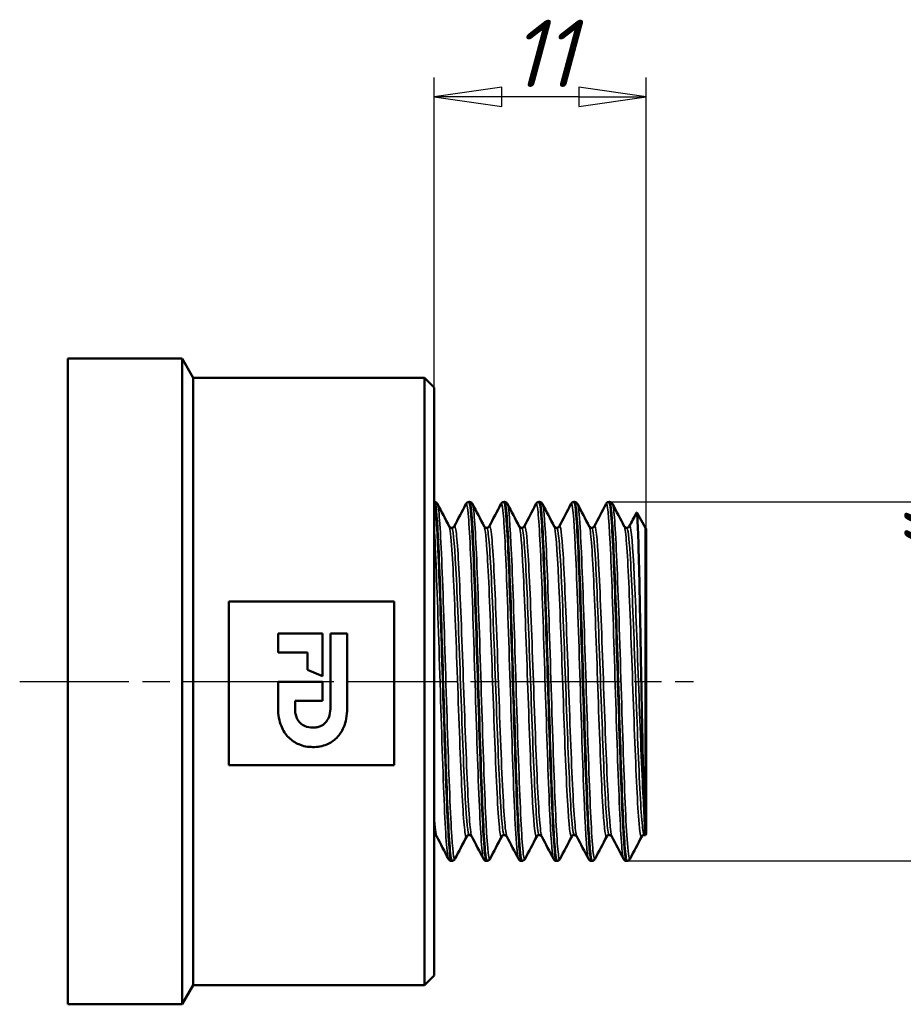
# Model space of a CAD drawing. Header units: millimetres. Extents: x -125 to 744, y -69 to 356.
# Tile 5 of 10: x 52 to 98, y 197 to 248. Entities that reach past the tile are written whole.
import ezdxf

# ---------------------------------------------------------------- set-up
doc = ezdxf.new("R2010")
doc.units = ezdxf.units.MM
doc.linetypes.add('CHAIN', pattern=[0.7087, 0.4724, -0.0591, 0.1181, -0.0591])
for name, color, linetype, lineweight in [('Видимые тонкие (ГОСТ)', 7, 'Continuous', 35), ('Видимый контур (ГОСТ)', 7, 'Continuous', 50), ('Осевая линия (ГОСТ)', 7, 'Continuous', 25), ('Размер (ГОСТ)', 7, 'Continuous', 25)]:
    doc.layers.add(name, color=color, linetype=linetype, lineweight=lineweight)
doc.styles.add('Обычный текст (ГОСТ)', font='GOST Common Italic.ttf')
doc.dimstyles.new('Обычный (ГОСТ)', dxfattribs={"dimtxt": 3.5, "dimasz": 3.5, "dimexe": 1, "dimexo": 0, "dimgap": 0.5, "dimtad": 1, "dimrnd": 1e-08, "dimtxsty": 'Обычный текст (ГОСТ)', "dimblk": 'Filled-1', "dimcen": 0.09, "dimdle": 15, "dimclrd": 256, "dimclre": 256, "dimclrt": 256, "dimazin": 2, "dimtfac": 0.714286, "dimtdec": 3, "dimtmove": 0, "dimatfit": 3, "dimfxl": 1, "dimtolj": 1, "dimlwd": 25, "dimlwe": 25, "dimarcsym": 0})

# ---------------------------------------------------------------- blocks, each defined once
blk = doc.blocks.new('Filled-1')
at = {"color": 0}
for p, q in [((0, 0), (-1, 0.143)), ((-1, 0.143), (-1, -0.143)), ((-1, 0), (0, 0)), ((-1, -0.143), (0, 0))]:
    blk.add_line(p, q, dxfattribs=at)
at = {"color": 0, "flags": 128}
blk.add_lwpolyline([(-1, -0.143), (0, 0), (-1, 0.143), (-1, -0.143)], dxfattribs=at)
at = {"color": 0}
blk.add_solid([(-1, -0.143), (0, 0), (-1, 0.143), (-1, -0.143)], dxfattribs=at)
blk = doc.blocks.new('*D9')
at = {"layer": 'Defpoints', "color": 0, "linetype": 'Continuous', "transparency": 16777216}
for p in [(73.537, 243.669), (73.537, 228.588), (84.537, 221.235)]:
    blk.add_point(p, dxfattribs=at)
at = {"layer": 'Размер (ГОСТ)', "linetype": 'Continuous', "lineweight": 25, "transparency": 16777216}
for p, q in [((73.537, 228.588), (73.537, 244.669)), ((84.537, 221.235), (84.537, 244.669)), ((81.037, 243.669), (77.037, 243.669))]:
    blk.add_line(p, q, dxfattribs=at)
at = {"layer": 'Размер (ГОСТ)', "linetype": 'Continuous', "lineweight": 25, "transparency": 16777216, "xscale": 3.5, "yscale": 3.5, "zscale": 3.5, "rotation": 180}
blk.add_blockref('Filled-1', (73.537, 243.669), dxfattribs=at)
at = {"layer": 'Размер (ГОСТ)', "linetype": 'Continuous', "lineweight": 25, "transparency": 16777216, "xscale": 3.5, "yscale": 3.5, "zscale": 3.5}
blk.add_blockref('Filled-1', (84.537, 243.669), dxfattribs=at)
at = {"layer": 'Размер (ГОСТ)', "linetype": 'Continuous', "lineweight": 25, "transparency": 16777216, "insert": (77.497, 247.669), "char_height": 3.5, "attachment_point": 1, "style": 'Обычный текст (ГОСТ)'}
blk.add_mtext('\\A1;11', dxfattribs=at)
blk = doc.blocks.new('*D12')
at = {"layer": 'Defpoints', "color": 0, "linetype": 'Continuous', "transparency": 16777216}
for p in [(82.628, 222.653), (83.518, 204.023), (102.605, 204.023)]:
    blk.add_point(p, dxfattribs=at)
at = {"layer": 'Размер (ГОСТ)', "linetype": 'Continuous', "lineweight": 25, "transparency": 16777216}
for p, q in [((82.628, 222.653), (103.605, 222.653)), ((102.605, 219.153), (102.605, 207.523)), ((83.518, 204.023), (103.605, 204.023))]:
    blk.add_line(p, q, dxfattribs=at)
at = {"layer": 'Размер (ГОСТ)', "linetype": 'Continuous', "lineweight": 25, "transparency": 16777216, "xscale": 3.5, "yscale": 3.5, "zscale": 3.5}
for p, rotation in [((102.605, 222.653), 90), ((102.605, 204.023), 270)]:
    blk.add_blockref('Filled-1', p, dxfattribs=dict(at, rotation=rotation))
at = {"layer": 'Размер (ГОСТ)', "linetype": 'Continuous', "lineweight": 25, "transparency": 16777216, "insert": (98.602, 205.895), "char_height": 3.5, "attachment_point": 1, "rotation": 90, "style": 'Обычный текст (ГОСТ)'}
blk.add_mtext('\\A1; \\fGOST Common|b0|i1;\\H3.5000;G 1/2"', dxfattribs=at)

msp = doc.modelspace()

# ---------------------------------------------------------------- linework, layer by layer
at = {"layer": 'Видимые тонкие (ГОСТ)'}
for points, knots in [([(73.708, 222.541), (73.725, 222.509), (73.742, 222.429), (73.76, 222.297), (73.834, 221.735), (73.908, 220.253), (73.982, 218.254), (74.056, 216.254), (74.13, 213.76), (74.204, 211.448), (74.278, 209.136), (74.352, 207.032), (74.426, 205.706), (74.489, 204.573), (74.553, 204.019), (74.616, 204.133)], [6.343312, 6.343312, 6.343312, 6.343312, 6.523173, 6.523173, 6.523173, 7.291908, 7.291908, 7.291908, 8.060395, 8.060395, 8.060395, 8.828638, 8.828638, 8.828638, 9.484905, 9.484905, 9.484905, 9.484905]), ([(75.185, 222.537), (75.228, 222.617), (75.271, 222.4), (75.314, 221.885), (75.388, 220.998), (75.461, 219.24), (75.535, 217.085), (75.609, 214.93), (75.683, 212.404), (75.757, 210.188), (75.831, 207.972), (75.905, 206.092), (75.979, 205.055), (76.017, 204.52), (76.055, 204.213), (76.093, 204.139)], [6.223059, 6.223059, 6.223059, 6.223059, 6.668546, 6.668546, 6.668546, 7.43566, 7.43566, 7.43566, 8.202565, 8.202565, 8.202565, 8.969268, 8.969268, 8.969268, 9.364651, 9.364651, 9.364651, 9.364651]), ([(75.524, 222.544), (75.528, 222.537), (75.532, 222.528), (75.535, 222.515), (75.609, 222.28), (75.683, 221.105), (75.757, 219.307), (75.831, 217.51), (75.905, 215.111), (75.979, 212.759), (76.053, 210.407), (76.126, 208.127), (76.2, 206.536), (76.274, 204.945), (76.348, 204.059), (76.422, 204.117), (76.425, 204.12), (76.429, 204.125), (76.432, 204.132)], [12.626497, 12.626497, 12.626497, 12.626497, 12.666409, 12.666409, 12.666409, 13.433315, 13.433315, 13.433315, 14.200017, 14.200017, 14.200017, 14.966522, 14.966522, 14.966522, 15.732836, 15.732836, 15.732836, 15.76809, 15.76809, 15.76809, 15.76809]), ([(77.001, 222.537), (77.034, 222.6), (77.066, 222.492), (77.099, 222.205), (77.173, 221.551), (77.248, 219.976), (77.322, 217.911), (77.397, 215.849), (77.471, 213.322), (77.546, 211.023), (77.62, 208.726), (77.694, 206.683), (77.769, 205.452), (77.816, 204.678), (77.862, 204.231), (77.909, 204.139)], [12.506244, 12.506244, 12.506244, 12.506244, 12.84518, 12.84518, 12.84518, 13.618353, 13.618353, 13.618353, 14.390854, 14.390854, 14.390854, 15.162707, 15.162707, 15.162707, 15.647837, 15.647837, 15.647837, 15.647837]), ([(77.34, 222.544), (77.409, 222.408), (77.477, 221.473), (77.546, 219.946), (77.62, 218.291), (77.694, 215.958), (77.769, 213.586), (77.843, 211.216), (77.917, 208.833), (77.992, 207.089), (78.066, 205.347), (78.14, 204.261), (78.214, 204.129), (78.226, 204.109), (78.237, 204.111), (78.248, 204.133)], [18.909683, 18.909683, 18.909683, 18.909683, 19.621603, 19.621603, 19.621603, 20.393457, 20.393457, 20.393457, 21.164687, 21.164687, 21.164687, 21.935319, 21.935319, 21.935319, 22.051275, 22.051275, 22.051275, 22.051275]), ([(78.817, 222.539), (78.839, 222.583), (78.86, 222.55), (78.882, 222.438), (78.956, 222.054), (79.03, 220.734), (79.104, 218.837), (79.178, 216.941), (79.252, 214.491), (79.326, 212.149), (79.4, 209.809), (79.474, 207.604), (79.548, 206.132), (79.607, 204.954), (79.666, 204.254), (79.725, 204.135)], [18.789429, 18.789429, 18.789429, 18.789429, 19.013112, 19.013112, 19.013112, 19.781588, 19.781588, 19.781588, 20.549583, 20.549583, 20.549583, 21.317121, 21.317121, 21.317121, 21.931022, 21.931022, 21.931022, 21.931022]), ([(79.156, 222.541), (79.213, 222.426), (79.269, 221.784), (79.326, 220.694), (79.4, 219.27), (79.474, 217.099), (79.548, 214.768), (79.622, 212.438), (79.696, 209.975), (79.769, 208.043), (79.843, 206.113), (79.917, 204.737), (79.991, 204.285), (80.015, 204.136), (80.04, 204.089), (80.064, 204.138)], [25.192868, 25.192868, 25.192868, 25.192868, 25.780332, 25.780332, 25.780332, 26.547871, 26.547871, 26.547871, 27.314975, 27.314975, 27.314975, 28.081668, 28.081668, 28.081668, 28.334461, 28.334461, 28.334461, 28.334461]), ([(80.633, 222.543), (80.642, 222.561), (80.651, 222.566), (80.66, 222.557), (80.734, 222.48), (80.809, 221.446), (80.883, 219.737), (80.957, 218.031), (81.031, 215.671), (81.106, 213.302), (81.18, 210.936), (81.254, 208.588), (81.328, 206.895), (81.399, 205.273), (81.47, 204.271), (81.541, 204.131)], [25.072615, 25.072615, 25.072615, 25.072615, 25.164974, 25.164974, 25.164974, 25.93682, 25.93682, 25.93682, 26.707445, 26.707445, 26.707445, 27.476944, 27.476944, 27.476944, 28.214207, 28.214207, 28.214207, 28.214207]), ([(80.972, 222.537), (81.017, 222.449), (81.061, 222.041), (81.106, 221.332), (81.18, 220.152), (81.254, 218.153), (81.328, 215.878), (81.402, 213.607), (81.476, 211.087), (81.55, 209.002), (81.624, 206.919), (81.698, 205.294), (81.772, 204.565), (81.808, 204.21), (81.844, 204.07), (81.88, 204.139)], [31.476053, 31.476053, 31.476053, 31.476053, 31.938194, 31.938194, 31.938194, 32.707693, 32.707693, 32.707693, 33.476162, 33.476162, 33.476162, 34.243694, 34.243694, 34.243694, 34.617646, 34.617646, 34.617646, 34.617646]), ([(82.449, 222.545), (82.521, 222.678), (82.592, 221.942), (82.663, 220.512), (82.737, 219.029), (82.811, 216.818), (82.885, 214.476), (82.96, 212.113), (83.034, 209.645), (83.109, 207.75), (83.183, 205.868), (83.257, 204.574), (83.331, 204.219), (83.34, 204.177), (83.349, 204.149), (83.357, 204.133)], [31.3558, 31.3558, 31.3558, 31.3558, 32.095498, 32.095498, 32.095498, 32.863013, 32.863013, 32.863013, 33.637514, 33.637514, 33.637514, 34.406942, 34.406942, 34.406942, 34.497393, 34.497393, 34.497393, 34.497393]), ([(82.788, 222.537), (82.82, 222.476), (82.853, 222.248), (82.885, 221.852), (82.96, 220.937), (83.034, 219.135), (83.109, 216.944), (83.183, 214.766), (83.257, 212.229), (83.331, 210.022), (83.406, 207.8), (83.48, 205.939), (83.555, 204.949), (83.602, 204.324), (83.649, 204.051), (83.696, 204.137)], [37.759239, 37.759239, 37.759239, 37.759239, 38.093762, 38.093762, 38.093762, 38.868264, 38.868264, 38.868264, 39.637691, 39.637691, 39.637691, 40.412038, 40.412038, 40.412038, 40.900831, 40.900831, 40.900831, 40.900831]), ([(73.537, 221.327), (73.612, 220.145), (73.686, 218.146), (73.76, 215.873), (73.834, 213.6), (73.908, 211.079), (73.982, 208.994), (74.056, 206.91), (74.13, 205.285), (74.204, 204.56), (74.228, 204.322), (74.253, 204.182), (74.277, 204.138)], [0.523432, 0.523432, 0.523432, 0.523432, 1.292423, 1.292423, 1.292423, 2.061159, 2.061159, 2.061159, 2.829646, 2.829646, 2.829646, 3.081466, 3.081466, 3.081466, 3.081466]), ([(74.315, 221.373), (74.363, 221.279), (74.41, 220.867), (74.457, 220.162), (74.534, 219.024), (74.611, 217.139), (74.687, 215.052), (74.764, 212.965), (74.84, 210.702), (74.917, 208.916), (74.994, 207.131), (75.07, 205.846), (75.147, 205.43), (75.172, 205.292), (75.198, 205.251), (75.223, 205.302)], [6.351951, 6.351951, 6.351951, 6.351951, 6.84474, 6.84474, 6.84474, 7.639757, 7.639757, 7.639757, 8.434508, 8.434508, 8.434508, 9.229, 9.229, 9.229, 9.493544, 9.493544, 9.493544, 9.493544]), ([(74.446, 221.308), (74.451, 221.308), (74.456, 221.305), (74.46, 221.299), (74.537, 221.198), (74.614, 220.211), (74.691, 218.627), (74.767, 217.043), (74.844, 214.881), (74.921, 212.769), (74.998, 210.657), (75.075, 208.623), (75.151, 207.255), (75.219, 206.049), (75.287, 205.375), (75.354, 205.369)], [6.283185, 6.283185, 6.283185, 6.283185, 6.33104, 6.33104, 6.33104, 7.128394, 7.128394, 7.128394, 7.925479, 7.925479, 7.925479, 8.722303, 8.722303, 8.722303, 9.424778, 9.424778, 9.424778, 9.424778]), ([(74.578, 221.372), (74.614, 221.443), (74.651, 221.326), (74.687, 221.014), (74.764, 220.362), (74.84, 218.866), (74.917, 216.958), (74.994, 215.05), (75.07, 212.755), (75.147, 210.734), (75.223, 208.714), (75.3, 206.995), (75.376, 206.071), (75.413, 205.63), (75.449, 205.373), (75.486, 205.304)], [6.21442, 6.21442, 6.21442, 6.21442, 6.593598, 6.593598, 6.593598, 7.388349, 7.388349, 7.388349, 8.182841, 8.182841, 8.182841, 8.97708, 8.97708, 8.97708, 9.356012, 9.356012, 9.356012, 9.356012]), ([(76.131, 221.375), (76.185, 221.266), (76.24, 220.738), (76.294, 219.845), (76.37, 218.587), (76.447, 216.622), (76.523, 214.513), (76.599, 212.405), (76.676, 210.182), (76.752, 208.481), (76.832, 206.698), (76.912, 205.518), (76.992, 205.311), (77.008, 205.271), (77.024, 205.267), (77.039, 205.299)], [12.635136, 12.635136, 12.635136, 12.635136, 13.197798, 13.197798, 13.197798, 13.99087, 13.99087, 13.99087, 14.783727, 14.783727, 14.783727, 15.615151, 15.615151, 15.615151, 15.776729, 15.776729, 15.776729, 15.776729]), ([(76.262, 221.305), (76.276, 221.307), (76.289, 221.283), (76.302, 221.234), (76.378, 220.947), (76.455, 219.788), (76.532, 218.092), (76.608, 216.396), (76.685, 214.186), (76.762, 212.099), (76.838, 210.016), (76.915, 208.082), (76.991, 206.856), (77.051, 205.896), (77.111, 205.379), (77.17, 205.373)], [12.566371, 12.566371, 12.566371, 12.566371, 12.702717, 12.702717, 12.702717, 13.498104, 13.498104, 13.498104, 14.293274, 14.293274, 14.293274, 15.087071, 15.087071, 15.087071, 15.707963, 15.707963, 15.707963, 15.707963]), ([(76.394, 221.373), (76.437, 221.454), (76.48, 221.273), (76.523, 220.83), (76.599, 220.043), (76.676, 218.437), (76.752, 216.474), (76.832, 214.416), (76.912, 211.993), (76.992, 209.964), (77.07, 207.998), (77.148, 206.429), (77.225, 205.721), (77.251, 205.488), (77.276, 205.349), (77.302, 205.302)], [12.497605, 12.497605, 12.497605, 12.497605, 12.944711, 12.944711, 12.944711, 13.737568, 13.737568, 13.737568, 14.568992, 14.568992, 14.568992, 15.374434, 15.374434, 15.374434, 15.639198, 15.639198, 15.639198, 15.639198]), ([(77.947, 221.379), (78.015, 221.243), (78.083, 220.432), (78.151, 219.113), (78.227, 217.616), (78.304, 215.485), (78.381, 213.339), (78.458, 211.195), (78.535, 209.065), (78.612, 207.568), (78.689, 206.072), (78.766, 205.227), (78.842, 205.279), (78.847, 205.282), (78.851, 205.287), (78.855, 205.296)], [18.918322, 18.918322, 18.918322, 18.918322, 19.621746, 19.621746, 19.621746, 20.420214, 20.420214, 20.420214, 21.218008, 21.218008, 21.218008, 22.015156, 22.015156, 22.015156, 22.059914, 22.059914, 22.059914, 22.059914]), ([(78.079, 221.302), (78.104, 221.304), (78.129, 221.218), (78.154, 221.04), (78.231, 220.494), (78.308, 219.086), (78.385, 217.229), (78.462, 215.374), (78.539, 213.095), (78.616, 211.058), (78.693, 209.022), (78.771, 207.255), (78.848, 206.273), (78.894, 205.681), (78.94, 205.378), (78.987, 205.376)], [18.849556, 18.849556, 18.849556, 18.849556, 19.109401, 19.109401, 19.109401, 19.910307, 19.910307, 19.910307, 20.710529, 20.710529, 20.710529, 21.510095, 21.510095, 21.510095, 21.991149, 21.991149, 21.991149, 21.991149]), ([(78.21, 221.376), (78.267, 221.479), (78.324, 221.114), (78.381, 220.316), (78.458, 219.242), (78.535, 217.399), (78.612, 215.321), (78.689, 213.245), (78.766, 210.961), (78.842, 209.134), (78.919, 207.307), (78.996, 205.96), (79.073, 205.481), (79.088, 205.386), (79.103, 205.326), (79.118, 205.299)], [18.78079, 18.78079, 18.78079, 18.78079, 19.374055, 19.374055, 19.374055, 20.171849, 20.171849, 20.171849, 20.968997, 20.968997, 20.968997, 21.765525, 21.765525, 21.765525, 21.922383, 21.922383, 21.922383, 21.922383]), ([(79.763, 221.381), (79.839, 221.234), (79.916, 220.211), (79.992, 218.602), (80.068, 216.986), (80.145, 214.8), (80.221, 212.674), (80.298, 210.55), (80.374, 208.512), (80.451, 207.146), (80.524, 205.832), (80.598, 205.157), (80.671, 205.296)], [25.201507, 25.201507, 25.201507, 25.201507, 25.992119, 25.992119, 25.992119, 26.785939, 26.785939, 26.785939, 27.579294, 27.579294, 27.579294, 28.3431, 28.3431, 28.3431, 28.3431]), ([(79.895, 221.3), (79.93, 221.301), (79.965, 221.128), (80.001, 220.779), (80.077, 220.022), (80.154, 218.444), (80.231, 216.503), (80.307, 214.563), (80.384, 212.285), (80.461, 210.327), (80.537, 208.371), (80.614, 206.761), (80.69, 205.961), (80.728, 205.571), (80.765, 205.377), (80.803, 205.377)], [25.132741, 25.132741, 25.132741, 25.132741, 25.499018, 25.499018, 25.499018, 26.295205, 26.295205, 26.295205, 27.090921, 27.090921, 27.090921, 27.88619, 27.88619, 27.88619, 28.274334, 28.274334, 28.274334, 28.274334]), ([(80.026, 221.379), (80.091, 221.497), (80.156, 220.995), (80.221, 219.959), (80.298, 218.743), (80.374, 216.806), (80.451, 214.705), (80.527, 212.605), (80.603, 210.368), (80.68, 208.637), (80.758, 206.861), (80.837, 205.643), (80.915, 205.349), (80.921, 205.326), (80.928, 205.308), (80.934, 205.296)], [25.063976, 25.063976, 25.063976, 25.063976, 25.73978, 25.73978, 25.73978, 26.533135, 26.533135, 26.533135, 27.326052, 27.326052, 27.326052, 28.13962, 28.13962, 28.13962, 28.205568, 28.205568, 28.205568, 28.205568]), ([(81.579, 221.379), (81.589, 221.362), (81.599, 221.331), (81.608, 221.286), (81.685, 220.928), (81.762, 219.689), (81.838, 217.93), (81.915, 216.173), (81.992, 213.919), (82.068, 211.819), (82.145, 209.722), (82.221, 207.807), (82.298, 206.625), (82.361, 205.649), (82.424, 205.184), (82.487, 205.298)], [31.484692, 31.484692, 31.484692, 31.484692, 31.584037, 31.584037, 31.584037, 32.380746, 32.380746, 32.380746, 33.176277, 33.176277, 33.176277, 33.970737, 33.970737, 33.970737, 34.626285, 34.626285, 34.626285, 34.626285]), ([(81.711, 221.301), (81.759, 221.297), (81.807, 220.972), (81.855, 220.34), (81.932, 219.327), (82.008, 217.541), (82.085, 215.501), (82.162, 213.463), (82.239, 211.198), (82.316, 209.363), (82.392, 207.531), (82.469, 206.15), (82.546, 205.621), (82.57, 205.453), (82.594, 205.372), (82.619, 205.374)], [31.415927, 31.415927, 31.415927, 31.415927, 31.913956, 31.913956, 31.913956, 32.711948, 32.711948, 32.711948, 33.508846, 33.508846, 33.508846, 34.304752, 34.304752, 34.304752, 34.557519, 34.557519, 34.557519, 34.557519]), ([(81.842, 221.381), (81.917, 221.524), (81.993, 220.808), (82.068, 219.43), (82.145, 218.031), (82.221, 215.969), (82.298, 213.839), (82.374, 211.711), (82.451, 209.541), (82.527, 207.954), (82.602, 206.412), (82.676, 205.443), (82.75, 205.296)], [31.347161, 31.347161, 31.347161, 31.347161, 32.130119, 32.130119, 32.130119, 32.924578, 32.924578, 32.924578, 33.718067, 33.718067, 33.718067, 34.488754, 34.488754, 34.488754, 34.488754]), ([(83.396, 221.375), (83.416, 221.338), (83.437, 221.238), (83.458, 221.075), (83.534, 220.477), (83.611, 219.032), (83.687, 217.155), (83.764, 215.267), (83.841, 212.967), (83.918, 210.921), (83.994, 208.888), (84.071, 207.133), (84.147, 206.162), (84.199, 205.498), (84.251, 205.206), (84.304, 205.302)], [37.767878, 37.767878, 37.767878, 37.767878, 37.983798, 37.983798, 37.983798, 38.776614, 38.776614, 38.776614, 39.574352, 39.574352, 39.574352, 40.36766, 40.36766, 40.36766, 40.90947, 40.90947, 40.90947, 40.90947]), ([(83.527, 221.303), (83.584, 221.297), (83.642, 220.823), (83.699, 219.935), (83.776, 218.741), (83.853, 216.814), (83.931, 214.718), (84.007, 212.635), (84.084, 210.412), (84.161, 208.693), (84.238, 206.97), (84.315, 205.776), (84.391, 205.458), (84.406, 205.398), (84.42, 205.368), (84.435, 205.368)], [37.699112, 37.699112, 37.699112, 37.699112, 38.294908, 38.294908, 38.294908, 39.095898, 39.095898, 39.095898, 39.892133, 39.892133, 39.892133, 40.690303, 40.690303, 40.690303, 40.840704, 40.840704, 40.840704, 40.840704]), ([(83.658, 221.379), (83.668, 221.398), (83.677, 221.404), (83.687, 221.396), (83.764, 221.329), (83.841, 220.365), (83.918, 218.784), (83.994, 217.212), (84.071, 215.051), (84.147, 212.922), (84.224, 210.79), (84.3, 208.718), (84.377, 207.303), (84.398, 206.898), (84.42, 206.545), (84.442, 206.254)], [37.630346, 37.630346, 37.630346, 37.630346, 37.730455, 37.730455, 37.730455, 38.528193, 38.528193, 38.528193, 39.321501, 39.321501, 39.321501, 40.115909, 40.115909, 40.115909, 40.343139, 40.343139, 40.343139, 40.343139])]:
    msp.add_open_spline(points, degree=3, knots=knots, dxfattribs=at)
for points in [[(73.537, 206.366), (73.582, 205.749), (73.626, 205.39), (73.67, 205.303)], [(73.537, 205.368), (73.538, 205.368), (73.538, 205.368), (73.538, 205.368)]]:
    msp.add_open_spline(points, degree=3, dxfattribs=at)
at = {"layer": 'Видимый контур (ГОСТ)'}
for p, q in [((54.537, 230.088), (54.537, 196.588)), ((60.46, 230.088), (54.537, 230.088)), ((60.46, 230.088), (60.46, 196.588)), ((61.037, 229.088), (60.46, 230.088)), ((61.037, 229.088), (61.037, 197.588)), ((73.037, 229.088), (61.037, 229.088)), ((73.037, 229.088), (73.037, 197.588)), ((73.537, 228.588), (73.037, 229.088)), ((73.537, 228.588), (73.537, 198.088)), ((73.547, 222.653), (73.537, 222.653)), ((75.363, 222.653), (75.346, 222.653)), ((77.179, 222.653), (77.162, 222.653)), ((78.995, 222.653), (78.978, 222.653)), ((80.811, 222.653), (80.794, 222.653)), ((82.627, 222.653), (82.61, 222.653)), ((84.495, 221.308), (84.04, 222.096)), ((84.495, 221.308), (84.495, 205.368)), ((84.537, 221.235), (84.495, 221.308)), ((84.495, 205.368), (84.495, 221.308)), ((84.537, 205.441), (84.537, 221.235)), ((71.458, 217.493), (62.888, 217.493)), ((62.888, 217.493), (62.888, 208.993)), ((71.458, 208.993), (71.458, 217.493)), ((65.44, 215.823), (67.745, 215.823)), ((65.44, 214.838), (65.44, 215.823)), ((67.745, 215.823), (67.745, 213.616)), ((68.153, 211.924), (68.153, 215.823)), ((68.153, 215.823), (69.023, 215.823)), ((69.023, 215.823), (69.023, 211.939)), ((66.967, 214.838), (65.44, 214.838)), ((66.967, 213.947), (66.967, 214.838)), ((67.745, 213.616), (66.967, 213.947)), ((65.44, 211.96), (65.44, 213.31)), ((65.44, 213.31), (67.745, 213.31)), ((67.745, 213.31), (67.745, 212.325)), ((67.745, 212.325), (66.32, 212.325)), ((66.32, 212.325), (66.32, 211.924)), ((62.888, 208.993), (71.458, 208.993)), ((73.538, 205.368), (73.537, 205.368)), ((84.495, 205.368), (84.49, 205.359)), ((84.537, 205.441), (84.495, 205.368)), ((74.455, 204.023), (74.438, 204.023)), ((76.271, 204.023), (76.254, 204.023)), ((78.087, 204.023), (78.07, 204.023)), ((79.903, 204.023), (79.886, 204.023)), ((81.719, 204.023), (81.702, 204.023)), ((83.535, 204.023), (83.518, 204.023)), ((73.537, 198.088), (73.037, 197.588)), ((61.037, 197.588), (60.46, 196.588)), ((73.037, 197.588), (61.037, 197.588)), ((60.46, 196.588), (54.537, 196.588))]:
    msp.add_line(p, q, dxfattribs=at)
for points, knots in [([(73.537, 222.65), (73.611, 222.586), (73.685, 221.568), (73.759, 219.87), (73.833, 218.173), (73.907, 215.816), (73.981, 213.435), (74.055, 211.055), (74.129, 208.678), (74.202, 206.947), (74.276, 205.216), (74.35, 204.149), (74.424, 204.034), (74.429, 204.027), (74.433, 204.023), (74.438, 204.023)], [0.026588, 0.026588, 0.026588, 0.026588, 0.793621, 0.793621, 0.793621, 1.560401, 1.560401, 1.560401, 2.326935, 2.326935, 2.326935, 3.093228, 3.093228, 3.093228, 3.141593, 3.141593, 3.141593, 3.141593]), ([(74.455, 204.028), (74.436, 204.025), (74.416, 204.086), (74.396, 204.212), (74.322, 204.693), (74.248, 206.119), (74.173, 208.101), (74.099, 210.07), (74.026, 212.566), (73.952, 214.914), (73.877, 217.273), (73.803, 219.456), (73.729, 220.866), (73.668, 222.018), (73.607, 222.651), (73.547, 222.653)], [-9.42616, -9.42616, -9.42616, -9.42616, -9.22294, -9.22294, -9.22294, -8.451055, -8.451055, -8.451055, -7.68403, -7.68403, -7.68403, -6.912903, -6.912903, -6.912903, -6.283185, -6.283185, -6.283185, -6.283185]), ([(73.547, 222.653), (73.584, 222.651), (73.618, 222.637), (73.663, 222.607), (73.677, 222.591), (73.696, 222.566), (73.703, 222.555), (73.708, 222.545)], [0, 0, 0, 0, 0.02087609, 0.02087609, 0.040384, 0.040384, 0.05813175, 0.05813175, 0.05813175, 0.05813175]), ([(75.185, 222.545), (75.193, 222.561), (75.204, 222.579), (75.238, 222.612), (75.253, 222.624), (75.293, 222.644), (75.319, 222.652), (75.345, 222.653)], [0, 0, 0, 0, 0.028256, 0.028256, 0.04294559, 0.04294559, 0.05816083, 0.05816083, 0.05816083, 0.05816083]), ([(75.345, 222.651), (75.407, 222.647), (75.469, 222.003), (75.53, 220.82), (75.604, 219.405), (75.678, 217.235), (75.751, 214.893), (75.825, 212.552), (75.899, 210.065), (75.972, 208.101), (76.046, 206.138), (76.12, 204.719), (76.193, 204.226), (76.214, 204.091), (76.234, 204.026), (76.254, 204.028)], [6.281803, 6.281803, 6.281803, 6.281803, 6.921284, 6.921284, 6.921284, 7.686254, 7.686254, 7.686254, 8.451022, 8.451022, 8.451022, 9.215596, 9.215596, 9.215596, 9.424778, 9.424778, 9.424778, 9.424778]), ([(75.363, 222.653), (75.4, 222.651), (75.434, 222.637), (75.479, 222.607), (75.493, 222.591), (75.512, 222.566), (75.519, 222.555), (75.524, 222.545)], [0, 0, 0, 0, 0.02087609, 0.02087609, 0.040384, 0.040384, 0.05813175, 0.05813175, 0.05813175, 0.05813175]), ([(76.271, 204.031), (76.238, 204.029), (76.204, 204.21), (76.171, 204.576), (76.097, 205.385), (76.023, 207.09), (75.949, 209.228), (75.875, 211.364), (75.801, 213.908), (75.727, 216.175), (75.654, 218.439), (75.58, 220.401), (75.506, 221.531), (75.458, 222.264), (75.411, 222.642), (75.363, 222.646)], [-15.709345, -15.709345, -15.709345, -15.709345, -15.361576, -15.361576, -15.361576, -14.59413, -14.59413, -14.59413, -13.827697, -13.827697, -13.827697, -13.062183, -13.062183, -13.062183, -12.566371, -12.566371, -12.566371, -12.566371]), ([(77.001, 222.545), (77.009, 222.561), (77.02, 222.579), (77.054, 222.612), (77.069, 222.624), (77.109, 222.644), (77.135, 222.652), (77.162, 222.653)], [0, 0, 0, 0, 0.028256, 0.028256, 0.04294559, 0.04294559, 0.05816083, 0.05816083, 0.05816083, 0.05816083]), ([(77.162, 222.647), (77.212, 222.644), (77.262, 222.228), (77.312, 221.427), (77.386, 220.241), (77.46, 218.224), (77.535, 215.926), (77.609, 213.63), (77.683, 211.079), (77.757, 208.968), (77.831, 206.859), (77.905, 205.212), (77.98, 204.476), (78.01, 204.177), (78.04, 204.029), (78.07, 204.031)], [12.564989, 12.564989, 12.564989, 12.564989, 13.08518, 13.08518, 13.08518, 13.855651, 13.855651, 13.855651, 14.625482, 14.625482, 14.625482, 15.394698, 15.394698, 15.394698, 15.707963, 15.707963, 15.707963, 15.707963]), ([(77.179, 222.653), (77.216, 222.651), (77.25, 222.637), (77.295, 222.607), (77.309, 222.591), (77.328, 222.566), (77.335, 222.555), (77.34, 222.545)], [0, 0, 0, 0, 0.02087609, 0.02087609, 0.040384, 0.040384, 0.05813175, 0.05813175, 0.05813175, 0.05813175]), ([(78.087, 204.03), (78.04, 204.032), (77.993, 204.398), (77.946, 205.11), (77.872, 206.225), (77.798, 208.174), (77.725, 210.432), (77.651, 212.689), (77.577, 215.231), (77.504, 217.372), (77.43, 219.512), (77.356, 221.229), (77.283, 222.062), (77.248, 222.452), (77.213, 222.646), (77.179, 222.645)], [-21.99253, -21.99253, -21.99253, -21.99253, -21.503181, -21.503181, -21.503181, -20.73761, -20.73761, -20.73761, -19.972468, -19.972468, -19.972468, -19.20773, -19.20773, -19.20773, -18.849556, -18.849556, -18.849556, -18.849556]), ([(78.817, 222.545), (78.825, 222.561), (78.836, 222.579), (78.87, 222.612), (78.885, 222.624), (78.925, 222.644), (78.951, 222.652), (78.978, 222.653)], [0, 0, 0, 0, 0.028256, 0.028256, 0.04294559, 0.04294559, 0.05816083, 0.05816083, 0.05816083, 0.05816083]), ([(78.978, 222.645), (79.015, 222.646), (79.052, 222.424), (79.089, 221.979), (79.163, 221.09), (79.236, 219.323), (79.31, 217.153), (79.384, 214.984), (79.458, 212.438), (79.531, 210.2), (79.605, 207.963), (79.679, 206.059), (79.753, 205), (79.797, 204.36), (79.842, 204.033), (79.886, 204.031)], [18.848174, 18.848174, 18.848174, 18.848174, 19.232381, 19.232381, 19.232381, 19.998402, 19.998402, 19.998402, 20.763973, 20.763973, 20.763973, 21.529116, 21.529116, 21.529116, 21.991149, 21.991149, 21.991149, 21.991149]), ([(78.995, 222.653), (79.032, 222.651), (79.066, 222.637), (79.111, 222.607), (79.125, 222.591), (79.145, 222.566), (79.151, 222.555), (79.156, 222.545)], [0, 0, 0, 0, 0.02087609, 0.02087609, 0.040384, 0.040384, 0.05813175, 0.05813175, 0.05813175, 0.05813175]), ([(79.904, 204.026), (79.843, 204.03), (79.782, 204.653), (79.721, 205.802), (79.647, 207.208), (79.573, 209.384), (79.499, 211.739), (79.425, 214.092), (79.351, 216.596), (79.277, 218.572), (79.203, 220.546), (79.129, 221.97), (79.054, 222.457), (79.035, 222.587), (79.015, 222.65), (78.995, 222.648)], [-28.275716, -28.275716, -28.275716, -28.275716, -27.645932, -27.645932, -27.645932, -26.876101, -26.876101, -26.876101, -26.106885, -26.106885, -26.106885, -25.338261, -25.338261, -25.338261, -25.132741, -25.132741, -25.132741, -25.132741]), ([(80.633, 222.545), (80.642, 222.561), (80.652, 222.579), (80.686, 222.612), (80.701, 222.624), (80.741, 222.644), (80.767, 222.652), (80.794, 222.653)], [0, 0, 0, 0, 0.028256, 0.028256, 0.04294559, 0.04294559, 0.05816083, 0.05816083, 0.05816083, 0.05816083]), ([(80.794, 222.647), (80.817, 222.65), (80.84, 222.565), (80.863, 222.389), (80.937, 221.825), (81.011, 220.331), (81.085, 218.314), (81.159, 216.299), (81.233, 213.785), (81.307, 211.452), (81.381, 209.121), (81.455, 206.997), (81.529, 205.652), (81.587, 204.599), (81.644, 204.033), (81.702, 204.027)], [25.131359, 25.131359, 25.131359, 25.131359, 25.371457, 25.371457, 25.371457, 26.140008, 26.140008, 26.140008, 26.907453, 26.907453, 26.907453, 27.673886, 27.673886, 27.673886, 28.274334, 28.274334, 28.274334, 28.274334]), ([(81.72, 204.023), (81.648, 204.022), (81.576, 204.912), (81.505, 206.473), (81.431, 208.078), (81.357, 210.374), (81.284, 212.744), (81.21, 215.113), (81.136, 217.53), (81.063, 219.344), (80.989, 221.158), (80.915, 222.351), (80.842, 222.601), (80.832, 222.636), (80.821, 222.652), (80.811, 222.651)], [-34.558901, -34.558901, -34.558901, -34.558901, -33.81533, -33.81533, -33.81533, -33.050561, -33.050561, -33.050561, -32.285987, -32.285987, -32.285987, -31.521603, -31.521603, -31.521603, -31.415927, -31.415927, -31.415927, -31.415927]), ([(80.812, 222.653), (80.848, 222.651), (80.882, 222.637), (80.927, 222.607), (80.941, 222.591), (80.961, 222.566), (80.967, 222.555), (80.972, 222.545)], [0, 0, 0, 0, 0.02087609, 0.02087609, 0.040384, 0.040384, 0.05813175, 0.05813175, 0.05813175, 0.05813175]), ([(82.449, 222.545), (82.458, 222.561), (82.468, 222.579), (82.502, 222.612), (82.517, 222.624), (82.557, 222.644), (82.583, 222.652), (82.61, 222.653)], [0, 0, 0, 0, 0.028256, 0.028256, 0.04294559, 0.04294559, 0.05816083, 0.05816083, 0.05816083, 0.05816083]), ([(82.61, 222.651), (82.619, 222.653), (82.629, 222.639), (82.638, 222.609), (82.712, 222.378), (82.786, 221.202), (82.86, 219.396), (82.934, 217.576), (83.008, 215.136), (83.083, 212.744), (83.157, 210.367), (83.231, 208.065), (83.304, 206.459), (83.376, 204.91), (83.447, 204.026), (83.518, 204.023)], [31.414545, 31.414545, 31.414545, 31.414545, 31.513245, 31.513245, 31.513245, 32.278644, 32.278644, 32.278644, 33.050528, 33.050528, 33.050528, 33.817553, 33.817553, 33.817553, 34.557519, 34.557519, 34.557519, 34.557519]), ([(83.536, 204.026), (83.523, 204.024), (83.51, 204.05), (83.497, 204.105), (83.423, 204.42), (83.349, 205.68), (83.275, 207.544), (83.201, 209.408), (83.128, 211.855), (83.054, 214.224), (82.98, 216.593), (82.906, 218.857), (82.832, 220.407), (82.764, 221.841), (82.696, 222.648), (82.627, 222.652)], [-40.842086, -40.842086, -40.842086, -40.842086, -40.707962, -40.707962, -40.707962, -39.941182, -39.941182, -39.941182, -39.174648, -39.174648, -39.174648, -38.408355, -38.408355, -38.408355, -37.699112, -37.699112, -37.699112, -37.699112]), ([(82.628, 222.653), (82.664, 222.651), (82.698, 222.637), (82.743, 222.607), (82.757, 222.591), (82.777, 222.566), (82.783, 222.555), (82.788, 222.545)], [0, 0, 0, 0, 0.02087609, 0.02087609, 0.040384, 0.040384, 0.05813175, 0.05813175, 0.05813175, 0.05813175]), ([(84.442, 206.254), (84.429, 206.57), (84.416, 206.967), (84.389, 207.908), (84.376, 208.448), (84.343, 209.937), (84.324, 210.94), (84.284, 213.061), (84.264, 214.159), (84.225, 216.305), (84.205, 217.332), (84.166, 219.179), (84.146, 219.978), (84.107, 221.237), (84.087, 221.681), (84.055, 222.058), (84.043, 222.118), (84.031, 222.095)], [-3.832779, -3.832779, -3.832779, -3.832779, -3.620639, -3.620639, -3.406721, -3.406721, -3.083703, -3.083703, -2.756759, -2.756759, -2.42589, -2.42589, -2.091098, -2.091098, -1.752383, -1.752383, -1.541355, -1.541355, -1.541355, -1.541355]), ([(74.315, 221.381), (74.317, 221.377), (74.322, 221.367), (74.348, 221.342), (74.361, 221.332), (74.397, 221.314), (74.422, 221.308), (74.446, 221.308)], [0, 0, 0, 0, 0.02808243, 0.02808243, 0.04283771, 0.04283771, 0.05813958, 0.05813958, 0.05813958, 0.05813958]), ([(74.446, 221.308), (74.482, 221.308), (74.516, 221.322), (74.553, 221.348), (74.563, 221.359), (74.574, 221.374), (74.576, 221.378), (74.578, 221.381)], [0, 0, 0, 0, 0.02208301, 0.02208301, 0.04101972, 0.04101972, 0.05811446, 0.05811446, 0.05811446, 0.05811446]), ([(76.131, 221.381), (76.133, 221.377), (76.138, 221.367), (76.164, 221.342), (76.177, 221.332), (76.213, 221.314), (76.238, 221.308), (76.262, 221.308)], [0, 0, 0, 0, 0.02808243, 0.02808243, 0.04283771, 0.04283771, 0.05813958, 0.05813958, 0.05813958, 0.05813958]), ([(76.262, 221.308), (76.298, 221.308), (76.332, 221.322), (76.37, 221.348), (76.379, 221.359), (76.39, 221.374), (76.392, 221.378), (76.394, 221.381)], [0, 0, 0, 0, 0.02208301, 0.02208301, 0.04101972, 0.04101972, 0.05811446, 0.05811446, 0.05811446, 0.05811446]), ([(77.947, 221.381), (77.949, 221.377), (77.954, 221.367), (77.98, 221.342), (77.993, 221.332), (78.029, 221.314), (78.054, 221.308), (78.079, 221.308)], [0, 0, 0, 0, 0.02808243, 0.02808243, 0.04283771, 0.04283771, 0.05813958, 0.05813958, 0.05813958, 0.05813958]), ([(78.079, 221.308), (78.114, 221.308), (78.148, 221.322), (78.186, 221.348), (78.195, 221.359), (78.206, 221.374), (78.209, 221.378), (78.21, 221.381)], [0, 0, 0, 0, 0.02208301, 0.02208301, 0.04101972, 0.04101972, 0.05811446, 0.05811446, 0.05811446, 0.05811446]), ([(79.763, 221.381), (79.765, 221.377), (79.77, 221.367), (79.796, 221.342), (79.809, 221.332), (79.846, 221.314), (79.87, 221.308), (79.895, 221.308)], [0, 0, 0, 0, 0.02808243, 0.02808243, 0.04283771, 0.04283771, 0.05813958, 0.05813958, 0.05813958, 0.05813958]), ([(79.895, 221.308), (79.93, 221.308), (79.964, 221.322), (80.002, 221.348), (80.011, 221.359), (80.022, 221.374), (80.025, 221.378), (80.026, 221.381)], [0, 0, 0, 0, 0.02208301, 0.02208301, 0.04101972, 0.04101972, 0.05811446, 0.05811446, 0.05811446, 0.05811446]), ([(81.579, 221.381), (81.582, 221.377), (81.586, 221.367), (81.612, 221.342), (81.625, 221.332), (81.662, 221.314), (81.686, 221.308), (81.711, 221.308)], [0, 0, 0, 0, 0.02808243, 0.02808243, 0.04283771, 0.04283771, 0.05813958, 0.05813958, 0.05813958, 0.05813958]), ([(81.711, 221.308), (81.746, 221.308), (81.78, 221.322), (81.818, 221.348), (81.827, 221.359), (81.838, 221.374), (81.841, 221.378), (81.842, 221.381)], [0, 0, 0, 0, 0.02208301, 0.02208301, 0.04101972, 0.04101972, 0.05811446, 0.05811446, 0.05811446, 0.05811446]), ([(83.396, 221.381), (83.398, 221.377), (83.402, 221.367), (83.428, 221.342), (83.441, 221.332), (83.478, 221.314), (83.502, 221.308), (83.527, 221.308)], [0, 0, 0, 0, 0.02808243, 0.02808243, 0.04283771, 0.04283771, 0.05813958, 0.05813958, 0.05813958, 0.05813958]), ([(83.527, 221.308), (83.562, 221.308), (83.596, 221.322), (83.634, 221.348), (83.643, 221.359), (83.654, 221.374), (83.657, 221.378), (83.658, 221.381)], [0, 0, 0, 0, 0.02208301, 0.02208301, 0.04101972, 0.04101972, 0.05811446, 0.05811446, 0.05811446, 0.05811446]), ([(67.242, 209.935), (66.991, 209.935), (66.744, 209.979), (66.319, 210.158), (66.144, 210.275), (65.828, 210.592), (65.702, 210.791), (65.501, 211.281), (65.44, 211.599), (65.44, 211.96)], [-0.3660081, -0.3660081, -0.3660081, -0.3660081, -0.2736519, -0.2736519, -0.1953771, -0.1953771, -0.1083405, -0.1083405, 0, 0, 0, 0]), ([(66.32, 211.924), (66.32, 211.837), (66.327, 211.75), (66.359, 211.586), (66.382, 211.51), (66.455, 211.344), (66.511, 211.259), (66.658, 211.113), (66.745, 211.056), (66.966, 210.966), (67.101, 210.945), (67.236, 210.945)], [-0.1527988, -0.1527988, -0.1527988, -0.1527988, -0.1266323, -0.1266323, -0.1027721, -0.1027721, -0.0720278, -0.0720278, -0.0405357, -0.0405357, 0, 0, 0, 0]), ([(67.236, 210.945), (67.307, 210.945), (67.378, 210.951), (67.511, 210.976), (67.574, 210.995), (67.73, 211.061), (67.816, 211.118), (67.968, 211.272), (68.028, 211.367), (68.124, 211.603), (68.153, 211.755), (68.153, 211.924)], [-0.1769196, -0.1769196, -0.1769196, -0.1769196, -0.1516215, -0.1516215, -0.1283415, -0.1283415, -0.0910769, -0.0910769, -0.0507363, -0.0507363, 0, 0, 0, 0]), ([(69.023, 211.939), (69.023, 211.76), (69.008, 211.58), (68.944, 211.247), (68.899, 211.092), (68.749, 210.748), (68.632, 210.569), (68.333, 210.268), (68.159, 210.152), (67.736, 209.977), (67.49, 209.935), (67.242, 209.935)], [-0.3041086, -0.3041086, -0.3041086, -0.3041086, -0.2503366, -0.2503366, -0.2022135, -0.2022135, -0.1377481, -0.1377481, -0.0744763, -0.0744763, 0, 0, 0, 0]), ([(84.49, 205.359), (84.488, 205.355), (84.485, 205.378), (84.472, 205.552), (84.46, 205.831), (84.442, 206.254)], [-0.4010014, -0.4010014, -0.4010014, -0.4010014, -0.2832032, -0.2832032, 0, 0, 0, 0]), ([(73.67, 205.295), (73.667, 205.299), (73.663, 205.309), (73.637, 205.334), (73.624, 205.344), (73.587, 205.362), (73.563, 205.368), (73.538, 205.368)], [0, 0, 0, 0, 0.02808243, 0.02808243, 0.04283771, 0.04283771, 0.05813958, 0.05813958, 0.05813958, 0.05813958]), ([(75.354, 205.368), (75.319, 205.368), (75.285, 205.354), (75.247, 205.328), (75.238, 205.317), (75.227, 205.302), (75.224, 205.298), (75.223, 205.295)], [0, 0, 0, 0, 0.02208301, 0.02208301, 0.04101972, 0.04101972, 0.05811446, 0.05811446, 0.05811446, 0.05811446]), ([(75.486, 205.295), (75.484, 205.299), (75.479, 205.309), (75.453, 205.334), (75.44, 205.344), (75.404, 205.362), (75.379, 205.368), (75.354, 205.368)], [0, 0, 0, 0, 0.02808243, 0.02808243, 0.04283771, 0.04283771, 0.05813958, 0.05813958, 0.05813958, 0.05813958]), ([(77.17, 205.368), (77.135, 205.368), (77.101, 205.354), (77.063, 205.328), (77.054, 205.317), (77.043, 205.302), (77.04, 205.298), (77.039, 205.295)], [0, 0, 0, 0, 0.02208301, 0.02208301, 0.04101972, 0.04101972, 0.05811446, 0.05811446, 0.05811446, 0.05811446]), ([(77.302, 205.295), (77.3, 205.299), (77.295, 205.309), (77.269, 205.334), (77.256, 205.344), (77.22, 205.362), (77.195, 205.368), (77.17, 205.368)], [0, 0, 0, 0, 0.02808243, 0.02808243, 0.04283771, 0.04283771, 0.05813958, 0.05813958, 0.05813958, 0.05813958]), ([(78.987, 205.368), (78.951, 205.368), (78.917, 205.354), (78.879, 205.328), (78.87, 205.317), (78.859, 205.302), (78.857, 205.298), (78.855, 205.295)], [0, 0, 0, 0, 0.02208301, 0.02208301, 0.04101972, 0.04101972, 0.05811446, 0.05811446, 0.05811446, 0.05811446]), ([(79.118, 205.295), (79.116, 205.299), (79.111, 205.309), (79.085, 205.334), (79.072, 205.344), (79.036, 205.362), (79.011, 205.368), (78.987, 205.368)], [0, 0, 0, 0, 0.02808243, 0.02808243, 0.04283771, 0.04283771, 0.05813958, 0.05813958, 0.05813958, 0.05813958]), ([(80.803, 205.368), (80.767, 205.368), (80.733, 205.354), (80.696, 205.328), (80.686, 205.317), (80.675, 205.302), (80.673, 205.298), (80.671, 205.295)], [0, 0, 0, 0, 0.02208301, 0.02208301, 0.04101972, 0.04101972, 0.05811446, 0.05811446, 0.05811446, 0.05811446]), ([(80.934, 205.295), (80.932, 205.299), (80.927, 205.309), (80.901, 205.334), (80.888, 205.344), (80.852, 205.362), (80.827, 205.368), (80.803, 205.368)], [0, 0, 0, 0, 0.02808243, 0.02808243, 0.04283771, 0.04283771, 0.05813958, 0.05813958, 0.05813958, 0.05813958]), ([(82.619, 205.368), (82.583, 205.368), (82.549, 205.354), (82.512, 205.328), (82.502, 205.317), (82.491, 205.302), (82.489, 205.298), (82.487, 205.295)], [0, 0, 0, 0, 0.02208301, 0.02208301, 0.04101972, 0.04101972, 0.05811446, 0.05811446, 0.05811446, 0.05811446]), ([(82.75, 205.295), (82.748, 205.299), (82.744, 205.309), (82.718, 205.334), (82.705, 205.344), (82.668, 205.362), (82.643, 205.368), (82.619, 205.368)], [0, 0, 0, 0, 0.02808243, 0.02808243, 0.04283771, 0.04283771, 0.05813958, 0.05813958, 0.05813958, 0.05813958]), ([(84.435, 205.368), (84.399, 205.368), (84.365, 205.354), (84.328, 205.328), (84.318, 205.317), (84.307, 205.302), (84.305, 205.298), (84.304, 205.295)], [0, 0, 0, 0, 0.02208301, 0.02208301, 0.04101972, 0.04101972, 0.05811446, 0.05811446, 0.05811446, 0.05811446]), ([(74.437, 204.023), (74.401, 204.025), (74.367, 204.039), (74.322, 204.069), (74.308, 204.085), (74.288, 204.11), (74.282, 204.121), (74.277, 204.131)], [0, 0, 0, 0, 0.02087609, 0.02087609, 0.040384, 0.040384, 0.05813175, 0.05813175, 0.05813175, 0.05813175]), ([(74.616, 204.131), (74.607, 204.115), (74.597, 204.097), (74.563, 204.064), (74.548, 204.052), (74.508, 204.032), (74.482, 204.024), (74.455, 204.023)], [0, 0, 0, 0, 0.028256, 0.028256, 0.04294559, 0.04294559, 0.05816083, 0.05816083, 0.05816083, 0.05816083]), ([(76.254, 204.023), (76.217, 204.025), (76.183, 204.039), (76.138, 204.069), (76.124, 204.085), (76.105, 204.11), (76.098, 204.121), (76.093, 204.131)], [0, 0, 0, 0, 0.02087609, 0.02087609, 0.040384, 0.040384, 0.05813175, 0.05813175, 0.05813175, 0.05813175]), ([(76.432, 204.131), (76.424, 204.115), (76.413, 204.097), (76.379, 204.064), (76.364, 204.052), (76.324, 204.032), (76.298, 204.024), (76.271, 204.023)], [0, 0, 0, 0, 0.028256, 0.028256, 0.04294559, 0.04294559, 0.05816083, 0.05816083, 0.05816083, 0.05816083]), ([(78.07, 204.023), (78.033, 204.025), (77.999, 204.039), (77.954, 204.069), (77.94, 204.085), (77.921, 204.11), (77.914, 204.121), (77.909, 204.131)], [0, 0, 0, 0, 0.02087609, 0.02087609, 0.040384, 0.040384, 0.05813175, 0.05813175, 0.05813175, 0.05813175]), ([(78.248, 204.131), (78.24, 204.115), (78.229, 204.097), (78.195, 204.064), (78.18, 204.052), (78.14, 204.032), (78.114, 204.024), (78.087, 204.023)], [0, 0, 0, 0, 0.028256, 0.028256, 0.04294559, 0.04294559, 0.05816083, 0.05816083, 0.05816083, 0.05816083]), ([(79.886, 204.023), (79.849, 204.025), (79.815, 204.039), (79.77, 204.069), (79.756, 204.085), (79.737, 204.11), (79.73, 204.121), (79.725, 204.131)], [0, 0, 0, 0, 0.02087609, 0.02087609, 0.040384, 0.040384, 0.05813175, 0.05813175, 0.05813175, 0.05813175]), ([(80.064, 204.131), (80.056, 204.115), (80.045, 204.097), (80.011, 204.064), (79.996, 204.052), (79.956, 204.032), (79.93, 204.024), (79.904, 204.023)], [0, 0, 0, 0, 0.028256, 0.028256, 0.04294559, 0.04294559, 0.05816083, 0.05816083, 0.05816083, 0.05816083]), ([(81.702, 204.023), (81.665, 204.025), (81.631, 204.039), (81.586, 204.069), (81.572, 204.085), (81.553, 204.11), (81.546, 204.121), (81.541, 204.131)], [0, 0, 0, 0, 0.02087609, 0.02087609, 0.040384, 0.040384, 0.05813175, 0.05813175, 0.05813175, 0.05813175]), ([(81.88, 204.131), (81.872, 204.115), (81.861, 204.097), (81.828, 204.064), (81.812, 204.052), (81.772, 204.032), (81.746, 204.024), (81.72, 204.023)], [0, 0, 0, 0, 0.028256, 0.028256, 0.04294559, 0.04294559, 0.05816083, 0.05816083, 0.05816083, 0.05816083]), ([(83.518, 204.023), (83.481, 204.025), (83.447, 204.039), (83.402, 204.069), (83.388, 204.085), (83.369, 204.11), (83.363, 204.121), (83.357, 204.131)], [0, 0, 0, 0, 0.02087609, 0.02087609, 0.040384, 0.040384, 0.05813175, 0.05813175, 0.05813175, 0.05813175]), ([(83.696, 204.131), (83.688, 204.115), (83.677, 204.097), (83.644, 204.064), (83.628, 204.052), (83.588, 204.032), (83.562, 204.024), (83.536, 204.023)], [0, 0, 0, 0, 0.028256, 0.028256, 0.04294559, 0.04294559, 0.05816083, 0.05816083, 0.05816083, 0.05816083])]:
    msp.add_open_spline(points, degree=3, knots=knots, dxfattribs=at)
for points in [[(73.708, 222.545), (73.91, 222.157), (74.113, 221.769), (74.315, 221.381)], [(74.578, 221.381), (74.78, 221.769), (74.983, 222.157), (75.185, 222.545)], [(75.524, 222.545), (75.726, 222.157), (75.929, 221.769), (76.131, 221.381)], [(76.394, 221.381), (76.596, 221.769), (76.799, 222.157), (77.001, 222.545)], [(77.34, 222.545), (77.542, 222.157), (77.745, 221.769), (77.947, 221.381)], [(78.21, 221.381), (78.412, 221.769), (78.615, 222.157), (78.817, 222.545)], [(79.156, 222.545), (79.358, 222.157), (79.561, 221.769), (79.763, 221.381)], [(80.026, 221.381), (80.228, 221.769), (80.431, 222.157), (80.633, 222.545)], [(80.972, 222.545), (81.175, 222.157), (81.377, 221.769), (81.579, 221.381)], [(81.842, 221.381), (82.045, 221.769), (82.247, 222.157), (82.449, 222.545)], [(82.788, 222.545), (82.991, 222.157), (83.193, 221.769), (83.396, 221.381)], [(83.658, 221.381), (83.782, 221.619), (83.907, 221.857), (84.031, 222.095)], [(84.489, 205.359), (84.473, 205.364), (84.454, 205.368), (84.435, 205.368)], [(74.277, 204.131), (74.074, 204.519), (73.872, 204.907), (73.67, 205.295)], [(75.223, 205.295), (75.021, 204.907), (74.818, 204.519), (74.616, 204.131)], [(76.093, 204.131), (75.891, 204.519), (75.688, 204.907), (75.486, 205.295)], [(77.039, 205.295), (76.837, 204.907), (76.634, 204.519), (76.432, 204.131)], [(77.909, 204.131), (77.707, 204.519), (77.504, 204.907), (77.302, 205.295)], [(78.855, 205.295), (78.653, 204.907), (78.45, 204.519), (78.248, 204.131)], [(79.725, 204.131), (79.523, 204.519), (79.32, 204.907), (79.118, 205.295)], [(80.671, 205.295), (80.469, 204.907), (80.266, 204.519), (80.064, 204.131)], [(81.541, 204.131), (81.339, 204.519), (81.136, 204.907), (80.934, 205.295)], [(82.487, 205.295), (82.285, 204.907), (82.083, 204.519), (81.88, 204.131)], [(83.357, 204.131), (83.155, 204.519), (82.953, 204.907), (82.75, 205.295)], [(84.304, 205.295), (84.101, 204.907), (83.899, 204.519), (83.696, 204.131)]]:
    msp.add_open_spline(points, degree=3, dxfattribs=at)
at = {"layer": 'Осевая линия (ГОСТ)', "linetype": 'CHAIN', "ltscale": 11.993792}
msp.add_line((52.037, 213.338), (86.995, 213.338), dxfattribs=at)

# ---------------------------------------------------------------- dimensions: what is measured, and where the dimension line sits
at = {"layer": 'Размер (ГОСТ)', "linetype": 'Continuous', "lineweight": 25}
dim = msp.add_linear_dim(base=(73.537, 243.669), p1=(84.537, 221.235), p2=(73.537, 228.588), angle=180, dimstyle='Обычный (ГОСТ)', override={"dimgap": 0.5, "dimdec": 2, "dimtol": 0, "dimlim": 0, "dimtp": 0, "dimtm": 0, "dimtdec": 3, "dimtofl": 0, "dimatfit": 1}, dxfattribs=at)
dim.commit()
dim.dimension.update_dxf_attribs({"geometry": '*D9', "text_midpoint": (79.037, 243.669), "dimtype": 160})
dim = msp.add_linear_dim(base=(102.605, 204.023), p1=(82.628, 222.653), p2=(83.518, 204.023), angle=90, text=' \\fGOST Common|b0|i1;\\H3.5000;G 1/2"', dimstyle='Обычный (ГОСТ)', override={"dimgap": 0.5, "dimdec": 2, "dimtol": 0, "dimlim": 0, "dimtp": 0, "dimtm": 0, "dimtdec": 3, "dimtofl": 0, "dimatfit": 1}, dxfattribs=at)
dim.commit()
dim.dimension.update_dxf_attribs({"geometry": '*D12', "text_midpoint": (102.605, 213.338), "dimtype": 160})

doc.saveas('drawing.dxf')
